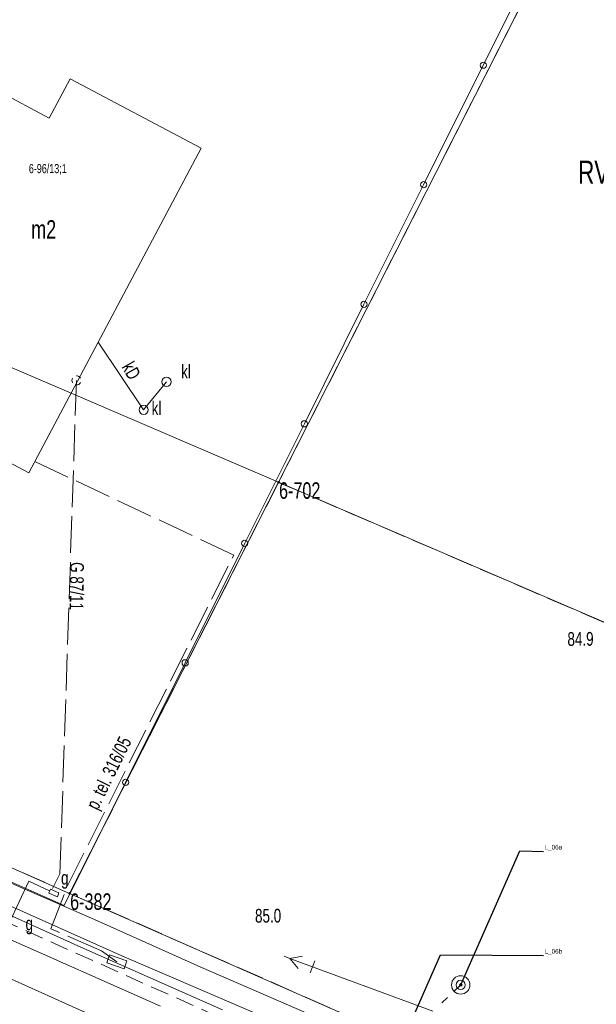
# Model space of a CAD drawing. Header units: metres. Extents: x -1013 to 1493500, y -5789517 to 1032.
# Tile 45 of 66: x 13 to 45, y 31 to 85. Entities that reach past the tile are written whole.
import ezdxf
from ezdxf.xclip import XClip

# ---------------------------------------------------------------- set-up
doc = ezdxf.new("R2010")
doc.units = ezdxf.units.M
doc.header["$MEASUREMENT"] = 0
doc.header["$XCLIPFRAME"] = 0
for name, pattern in [('2_KTCR02', [1.5, 1, -0.5]), ('4_SUPG_P_01', [2.5, 2, -0.5]), ('4_SUPT_P_01', [2.5, 2, -0.5]), ('GUK', [2, 1.5, -0.5]), ('GUZ', [1, 0.5, -0.5])]:
    doc.linetypes.add(name, pattern=pattern)
doc.layers.add('700-L Mapa 1_100 dwg', color=7, linetype='Continuous')
for name, color, linetype, lineweight in [('703-L Płaszczyzny podejścia 2D3', 152, 'Continuous', 30), ('708-L Opisy_ numeracja obiektów85', 1, 'Continuous', 25), ('722-L Obiekty_Latarnie_ słupy_ anteny1', 7, 'Continuous', 13), ('722-L Obiekty_Latarnie_ słupy_ anteny21', 37, 'Continuous', 5), ('ex_02_DXF_MZ_500_4_Dzialki7', 9, 'Continuous', 18), ('ex_02_DXF_MZ_500_4_EGBB_E_T_07', 9, 'Continuous', 18), ('ex_02_DXF_MZ_500_4_EGBB_L_07', 9, 'Continuous', 18), ('ex_02_DXF_MZ_500_4_K1_EGIB_T_17', 9, 'Continuous', 18), ('ex_02_DXF_MZ_500_4_Kontury3', 9, 'Continuous', 18), ('ex_02_DXF_MZ_500_4_KTCR_L_17', 9, 'Continuous', 18), ('ex_02_DXF_MZ_500_4_KTKR_L_07', 9, 'Continuous', 18), ('ex_02_DXF_MZ_500_4_KTOK_L_47', 9, 'Continuous', 18), ('ex_02_DXF_MZ_500_4_Numery_konturow3', 9, 'Continuous', 18), ('ex_02_DXF_MZ_500_4_Numery_punktow7', 9, 'Continuous', 18), ('ex_02_DXF_MZ_500_4_Punkty7', 9, 'Continuous', 18), ('ex_02_DXF_MZ_500_4_RTPW_T_07', 9, 'Continuous', 18), ('ex_02_DXF_MZ_500_4_SUPE_D_L_31', 9, 'Continuous', 18), ('ex_02_DXF_MZ_500_4_SUPE_D_T_27', 9, 'Continuous', 18), ('ex_02_DXF_MZ_500_4_SUPG_L_252', 9, 'Continuous', 18), ('ex_02_DXF_MZ_500_4_SUPG_L_352', 9, 'Continuous', 18), ('ex_02_DXF_MZ_500_4_SUPK_D_L_134', 9, 'Continuous', 18), ('ex_02_DXF_MZ_500_4_SUPK_E_T_134', 9, 'Continuous', 18), ('ex_02_DXF_MZ_500_4_SUPP_E_T_352', 9, 'Continuous', 18), ('ex_02_DXF_MZ_500_4_SUPP_E_T_630', 9, 'Continuous', 18), ('ex_02_DXF_MZ_500_4_SUPP_L_352', 9, 'Continuous', 18), ('ex_02_DXF_MZ_500_4_SUPP_L_630', 9, 'Continuous', 18), ('ex_02_DXF_MZ_500_4_SUPS_T_352', 9, 'Continuous', 18), ('ex_02_DXF_MZ_500_4_SUPT_D_L_030', 9, 'Continuous', 18), ('ex_02_DXF_MZ_500_4_SUSM_D_L_47', 9, 'Continuous', 18), ('ex_02_DXF_MZ_500_4_SUSM_D_T_37', 9, 'Continuous', 18), ('ex_02_DXF_MZ_500_4_SUUG_E_T_17', 9, 'Continuous', 18), ('ex_02_DXF_MZ_500_4_SUUG_E_T_47', 9, 'Continuous', 18), ('ex_02_DXF_MZ_500_4_SUUG_L_27', 9, 'Continuous', 18), ('ex_02_DXF_MZ_500_4_SUUK_D_T_234', 9, 'Continuous', 18), ('ex_02_DXF_MZ_500_4_SUUK_E_T_17', 9, 'Continuous', 18), ('ex_02_DXF_MZ_500_4_SUUT_D_T_130', 9, 'Continuous', 18), ('ex_02_DXF_MZ_500_4_Uzytki3', 9, 'Continuous', 18)]:
    doc.layers.add(name, color=color, linetype=linetype, lineweight=lineweight)
doc.layers.get('700-L Mapa 1_100 dwg').off()
doc.styles.add('STYL_AUTOMATYCZNY_3', font='Arial Narrow.ttf')
doc.styles.add('STYL_AUTOMATYCZNY_4', font='Arial.ttf', dxfattribs={"width": 0.7})
doc.dimstyles.new('STYL_AUTOMATYCZNY__4', dxfattribs={"dimtxt": 0.18, "dimasz": 0.0912, "dimexe": 0.18, "dimexo": 0.0625, "dimgap": 0, "dimtad": 0, "dimtih": 1, "dimtoh": 1, "dimdec": 4, "dimzin": 0, "dimdsep": 46, "dimcen": 0.09, "dimadec": 0, "dimazin": 0, "dimtfac": 1, "dimtdec": 4, "dimtmove": 0, "dimatfit": 3, "dimldrblk": 'ARROWHEAD_7', "dimfxl": 1, "dimtolj": 1, "dimtzin": 0, "dimarcsym": 0})

# ---------------------------------------------------------------- blocks, each defined once
blk = doc.blocks.new('ARROWHEAD_7')
at = {"color": 0, "linetype": 'Continuous', "lineweight": 0}
for p, q in [((0, 0), (-1, 0)), ((-0.25, 0), (0.25, 0)), ((0, -0.25), (0, 0.25))]:
    blk.add_line(p, q, dxfattribs=at)
blk.add_circle((0, 0), 0.25, dxfattribs=at)
blk = doc.blocks.new('Rysunek_1_4', base_point=(-51.91, -72.413))
at = {"layer": 'ex_02_DXF_MZ_500_4_Dzialki7', "color": 9, "linetype": 'Continuous', "lineweight": 18}
for p, q in [((27.41, 59.516), (40.826, 85.913)), ((-5.612, 73.675), (27.41, 59.516)), ((16.017, 37.104), (27.41, 59.516)), ((27.41, 59.516), (47.132, 51.034)), ((-16.707, 51.495), (16.017, 37.104)), ((118.532, -7.999), (16.017, 37.104))]:
    blk.add_line(p, q, dxfattribs=at)
at = {"layer": 'ex_02_DXF_MZ_500_4_EGBB_L_07', "color": 9, "linetype": 'Continuous', "lineweight": 18}
for p, q in [((14.91, 79.37), (9.439, 82.272)), ((16.055, 81.518), (14.91, 79.37)), ((23.192, 77.728), (16.055, 81.518)), ((13.796, 60.031), (23.192, 77.728)), ((9.62, 62.241), (13.796, 60.031))]:
    blk.add_line(p, q, dxfattribs=at)
at = {"layer": 'ex_02_DXF_MZ_500_4_Kontury3', "color": 9, "linetype": 'GUK', "lineweight": 18}
for p, q in [((40.826, 85.913), (27.41, 59.513)), ((27.41, 59.513), (16.02, 37.103)), ((47.13, 51.033), (27.41, 59.513)), ((11.443, 39.112), (16.02, 37.103)), ((16.02, 37.103), (62.51, 16.653))]:
    blk.add_line(p, q, dxfattribs=at)
at = {"layer": 'ex_02_DXF_MZ_500_4_KTCR_L_17', "color": 9, "linetype": '2_KTCR02', "lineweight": 18}
blk.add_line((111.77, -8.787), (9.37, 36.973), dxfattribs=at)
at = {"layer": 'ex_02_DXF_MZ_500_4_KTKR_L_07', "color": 9, "linetype": 'Continuous', "lineweight": 18}
blk.add_line((19.78, 29.313), (6.98, 35.043), dxfattribs=at)
at = {"layer": 'ex_02_DXF_MZ_500_4_KTOK_L_47', "color": 9, "linetype": 'Continuous', "lineweight": 18}
for p, q in [((38.57, 82.256), (41.82, 88.773)), ((35.32, 75.739), (38.57, 82.256)), ((32.069, 69.222), (35.32, 75.739)), ((28.819, 62.705), (32.069, 69.222)), ((25.568, 56.188), (28.819, 62.705)), ((22.318, 49.671), (25.568, 56.188)), ((19.068, 43.154), (22.318, 49.671)), ((15.72, 36.443), (19.068, 43.154)), ((10.19, 38.903), (15.72, 36.443))]:
    blk.add_line(p, q, dxfattribs=at)
for centre in [(38.57, 82.256), (35.32, 75.739), (32.069, 69.222), (28.819, 62.705), (25.568, 56.188), (22.318, 49.671), (19.068, 43.154)]:
    blk.add_circle(centre, 0.17, dxfattribs=at)
at = {"layer": 'ex_02_DXF_MZ_500_4_Punkty7', "color": 9, "linetype": 'Continuous', "lineweight": 18}
for centre in [(27.41, 59.516), (16.017, 37.104)]:
    blk.add_circle(centre, 0.045, dxfattribs=at)
at = {"layer": 'ex_02_DXF_MZ_500_4_SUPE_D_L_31', "color": 9, "linetype": 'Continuous', "lineweight": 18}
for p, q in [((9.593, 39.059), (17.538, 35.605)), ((17.538, 35.605), (23.166, 33.074)), ((23.166, 33.074), (28.924, 30.594))]:
    blk.add_line(p, q, dxfattribs=at)
at = {"layer": 'ex_02_DXF_MZ_500_4_SUPE_D_T_27', "color": 9, "linetype": 'Continuous', "lineweight": 18}
for p, q in [((28.034, 33.554), (27.711, 33.673)), ((28.723, 33.672), (28.034, 33.554)), ((35.824, 30.673), (28.034, 33.554)), ((28.481, 33.016), (28.034, 33.554)), ((29.137, 32.773), (29.38, 33.429))]:
    blk.add_line(p, q, dxfattribs=at)
at = {"layer": 'ex_02_DXF_MZ_500_4_SUPG_L_252', "color": 9, "linetype": 'Continuous', "lineweight": 18}
for p, q in [((13.79, 37.773), (12.74, 35.513)), ((20.98, 30.953), (8.44, 36.493))]:
    blk.add_line(p, q, dxfattribs=at)
at = {"layer": 'ex_02_DXF_MZ_500_4_SUPG_L_352', "color": 9, "linetype": 'Continuous', "lineweight": 18}
blk.add_line((13.79, 37.773), (14.93, 37.235), dxfattribs=at)
at = {"layer": 'ex_02_DXF_MZ_500_4_SUPK_D_L_134', "color": 9, "linetype": 'Continuous', "lineweight": 18}
for p, q in [((20.052, 63.465), (17.576, 67.158)), ((21.301, 64.994), (20.052, 63.465))]:
    blk.add_line(p, q, dxfattribs=at)
at = {"layer": 'ex_02_DXF_MZ_500_4_SUPP_L_352', "color": 9, "linetype": '4_SUPG_P_01', "lineweight": 18}
for p, q in [((15.49, 38.173), (16.39, 65.073)), ((15.09, 37.373), (15.49, 38.173))]:
    blk.add_line(p, q, dxfattribs=at)
at = {"layer": 'ex_02_DXF_MZ_500_4_SUPP_L_630', "color": 9, "linetype": '4_SUPT_P_01', "lineweight": 18}
for p, q in [((24.968, 55.549), (14.121, 60.643)), ((15.904, 37.513), (24.968, 55.549)), ((15.001, 35.177), (15.904, 37.513)), ((17.749, 33.976), (15.001, 35.177)), ((18.594, 33.372), (17.749, 33.976))]:
    blk.add_line(p, q, dxfattribs=at)
at = {"layer": 'ex_02_DXF_MZ_500_4_SUPS_T_352', "color": 9, "linetype": 'Continuous', "lineweight": 18}
for start, end in [(149.4064, 210.4809), (30.0857, 90.1805), (269.3333, 330.3412)]:
    blk.add_arc((16.39, 65.073), 0.25, start, end, dxfattribs=at)
at = {"layer": 'ex_02_DXF_MZ_500_4_SUPT_D_L_030', "color": 9, "linetype": 'Continuous', "lineweight": 18}
for p, q in [((18.861, 33.704), (-2.678, 43.333)), ((-2.594, 42.794), (16.628, 34.178)), ((16.628, 34.178), (24.352, 30.752)), ((41.371, 24.051), (18.861, 33.704))]:
    blk.add_line(p, q, dxfattribs=at)
at = {"layer": 'ex_02_DXF_MZ_500_4_SUSM_D_L_47', "color": 9, "linetype": 'Continuous', "lineweight": 18}
for p, q in [((36.98, 31.771), (37.344, 32.114)), ((36.308, 31.14), (36.615, 31.429))]:
    blk.add_line(p, q, dxfattribs=at)
blk.add_circle((37.344, 32.114), 0.25, dxfattribs=at)
at = {"layer": 'ex_02_DXF_MZ_500_4_SUSM_D_T_37', "color": 9, "linetype": 'Continuous', "lineweight": 18}
blk.add_circle((37.344, 32.114), 0.25, dxfattribs=at)
at = {"layer": 'ex_02_DXF_MZ_500_4_SUUG_L_27', "color": 9, "linetype": 'Continuous', "lineweight": 18}
for p, q in [((14.978, 37.325), (14.89, 37.123)), ((14.89, 37.123), (15.35, 36.923)), ((15.438, 37.125), (14.978, 37.325)), ((15.35, 36.923), (15.438, 37.125))]:
    blk.add_line(p, q, dxfattribs=at)
at = {"layer": 'ex_02_DXF_MZ_500_4_SUUK_D_T_234', "color": 9, "linetype": 'Continuous', "lineweight": 18}
for centre in [(21.301, 64.994), (20.052, 63.465)]:
    blk.add_circle(centre, 0.25, dxfattribs=at)
at = {"layer": 'ex_02_DXF_MZ_500_4_SUUT_D_T_130', "color": 9, "linetype": 'Continuous', "lineweight": 18}
for p, q in [((18.198, 33.757), (18.045, 33.316)), ((18.045, 33.316), (18.989, 32.987)), ((19.143, 33.427), (18.198, 33.757)), ((18.989, 32.987), (19.143, 33.427))]:
    blk.add_line(p, q, dxfattribs=at)
at = {"layer": 'ex_02_DXF_MZ_500_4_Uzytki3', "color": 9, "linetype": 'GUZ', "lineweight": 18}
for p, q in [((27.41, 59.516), (40.826, 85.913)), ((16.017, 37.104), (27.41, 59.516)), ((47.132, 51.034), (27.41, 59.516)), ((11.443, 39.112), (16.017, 37.104)), ((16.017, 37.104), (62.515, 16.649))]:
    blk.add_line(p, q, dxfattribs=at)
at = {"layer": 'ex_02_DXF_MZ_500_4_EGBB_E_T_07', "color": 9, "linetype": 'Continuous', "lineweight": 18, "insert": (13.926, 73.306), "char_height": 1, "attachment_point": 4, "style": 'STYL_AUTOMATYCZNY_4'}
blk.add_mtext('\\A1;{\\pql;\\fArial|b0|i0|c238|p0;\\W0.700000;m2}', dxfattribs=at)
at = {"layer": 'ex_02_DXF_MZ_500_4_K1_EGIB_T_17', "color": 9, "linetype": 'Continuous', "lineweight": 18, "insert": (13.795, 76.574), "char_height": 0.5, "attachment_point": 4, "style": 'STYL_AUTOMATYCZNY_4'}
blk.add_mtext('\\A1;{\\pql;\\fArial|b0|i0|c238|p0;\\W0.700000;6-96/13;1}', dxfattribs=at)
at = {"layer": 'ex_02_DXF_MZ_500_4_Numery_konturow3', "color": 9, "linetype": 'Continuous', "lineweight": 18, "insert": (43.739, 77.053), "char_height": 1.26, "attachment_point": 1, "style": 'STYL_AUTOMATYCZNY_4'}
blk.add_mtext('\\A1;{\\pql;\\fArial|b0|i0|c238|p0;\\W0.700000;RVI}', dxfattribs=at)
at = {"layer": 'ex_02_DXF_MZ_500_4_Numery_punktow7', "color": 9, "linetype": 'Continuous', "lineweight": 18, "char_height": 0.9, "attachment_point": 1, "style": 'STYL_AUTOMATYCZNY_4'}
for s, insert in [('\\A1;{\\pql;\\fArial|b0|i0|c238|p0;\\W0.700000;6-702}', (27.439, 59.516)), ('\\A1;{\\pql;\\fArial|b0|i0|c238|p0;\\W0.700000;6-382}', (16.046, 37.104))]:
    blk.add_mtext(s, dxfattribs=dict(at, insert=insert))
at = {"layer": 'ex_02_DXF_MZ_500_4_RTPW_T_07', "color": 9, "linetype": 'Continuous', "lineweight": 18, "char_height": 0.75, "attachment_point": 1, "rotation": 0.4031, "style": 'STYL_AUTOMATYCZNY_4'}
for s, insert in [('\\A1;{\\pql;\\fArial|b0|i0|c238|p0;\\W0.700000;84.9}', (43.159, 51.346)), ('\\A1;{\\pql;\\fArial|b0|i0|c238|p0;\\W0.700000;85.0}', (26.124, 36.255))]:
    blk.add_mtext(s, dxfattribs=dict(at, insert=insert))
at = {"layer": 'ex_02_DXF_MZ_500_4_SUPK_E_T_134', "color": 9, "linetype": 'Continuous', "lineweight": 18, "insert": (18.837, 65.805), "char_height": 0.75, "attachment_point": 7, "rotation": 299.8826, "style": 'STYL_AUTOMATYCZNY_4'}
blk.add_mtext('\\A1;{\\pql;\\fArial|b0|i0|c238|p0;\\W0.700000;kD}', dxfattribs=at)
at = {"layer": 'ex_02_DXF_MZ_500_4_SUPP_E_T_352', "color": 9, "linetype": 'Continuous', "lineweight": 18, "insert": (16.421, 55.163), "char_height": 0.75, "attachment_point": 4, "rotation": 269.2098, "style": 'STYL_AUTOMATYCZNY_4'}
blk.add_mtext('\\A1;{\\pql;\\fArial|b0|i0|c238|p0;\\W0.700000;G 87/11}', dxfattribs=at)
at = {"layer": 'ex_02_DXF_MZ_500_4_SUPP_E_T_630', "color": 9, "linetype": 'Continuous', "lineweight": 18, "insert": (17.752, 41.498), "char_height": 0.75, "attachment_point": 7, "rotation": 63.8331, "style": 'STYL_AUTOMATYCZNY_4'}
blk.add_mtext('\\A1;{\\pql;\\fArial|b0|i0|c238|p0;\\W0.700000;p. tel. 316/05}', dxfattribs=at)
at = {"layer": 'ex_02_DXF_MZ_500_4_SUUG_E_T_17', "color": 9, "linetype": 'Continuous', "lineweight": 18, "insert": (15.552, 37.352), "char_height": 0.75, "attachment_point": 7, "style": 'STYL_AUTOMATYCZNY_4'}
blk.add_mtext('\\A1;{\\pql;\\fArial|b0|i0|c238|p0;\\W0.700000;g}', dxfattribs=at)
at = {"layer": 'ex_02_DXF_MZ_500_4_SUUG_E_T_47', "color": 9, "linetype": 'Continuous', "lineweight": 18, "insert": (13.615, 34.863), "char_height": 0.75, "attachment_point": 7, "style": 'STYL_AUTOMATYCZNY_4'}
blk.add_mtext('\\A1;{\\pql;\\fArial|b0|i0|c238|p0;\\W0.700000;g}', dxfattribs=at)
at = {"layer": 'ex_02_DXF_MZ_500_4_SUUK_E_T_17', "color": 9, "linetype": 'Continuous', "lineweight": 18, "char_height": 0.75, "attachment_point": 4, "style": 'STYL_AUTOMATYCZNY_4'}
for insert in [(22.101, 65.555), (20.494, 63.554)]:
    blk.add_mtext('\\A1;{\\pql;\\fArial|b0|i0|c238|p0;\\W0.700000;kl}', dxfattribs=dict(at, insert=insert))

msp = doc.modelspace()

# ---------------------------------------------------------------- linework, layer by layer
at = {"layer": '703-L Płaszczyzny podejścia 2D3', "color": 152, "linetype": 'Continuous', "lineweight": 30}
msp.add_circle((8.2273, 10.355), 1021.6593, dxfattribs=at)
at = {"layer": '722-L Obiekty_Latarnie_ słupy_ anteny1', "color": 7, "linetype": 'Continuous', "lineweight": 13, "flags": 128}
msp.add_lwpolyline([(37.3439, 32.0429), (37.4146, 32.1136), (37.3439, 32.1843), (37.2732, 32.1136)], close=True, dxfattribs=at)
at = {"layer": '722-L Obiekty_Latarnie_ słupy_ anteny21', "color": 37, "linetype": 'Continuous', "lineweight": 5, "flags": 128}
msp.add_lwpolyline([(37.8439, 32.1136, 1), (36.8439, 32.1136, 1)], format="xyb", close=True, dxfattribs=at)

# ---------------------------------------------------------------- block references
at = {"layer": '700-L Mapa 1_100 dwg', "color": 52, "linetype": 'Continuous', "lineweight": 25}
ref = msp.add_blockref('Rysunek_1_4', (-51.9097, -72.4133), dxfattribs=at)
XClip(ref).set_block_clipping_path([(-454.4097296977, -337.82710067), (350.5902703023, 193.0005136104)])

# ---------------------------------------------------------------- texts
at = {"layer": '708-L Opisy_ numeracja obiektów85', "color": 1, "linetype": 'Continuous', "lineweight": 25, "char_height": 0.25, "attachment_point": 7, "style": 'STYL_AUTOMATYCZNY_3'}
for s, insert in [('\\A1;{\\pql;\\fArial Narrow|b0|i0|c238|p0;\\W1.000000;L_06a}', (41.9207, 39.4244)), ('\\A1;{\\pql;\\fArial Narrow|b0|i0|c238|p0;\\W1.000000;L_06b}', (41.9207, 33.7451))]:
    msp.add_mtext(s, dxfattribs=dict(at, insert=insert))

# ---------------------------------------------------------------- leaders
at = {"layer": '708-L Opisy_ numeracja obiektów85', "color": 1, "linetype": 'Continuous', "lineweight": 25, "annotation_type": 0, "has_hookline": 1, "hookline_direction": 0}
for points, text_width in [([(37.3439, 32.1136), (40.5742, 39.4244), (41.8487, 39.3876)], 0.7633), ([(34.2243, 29.1814), (36.2347, 33.7451), (41.8487, 33.7084)], 0.7636)]:
    msp.add_leader(points, dimstyle='STYL_AUTOMATYCZNY__4', dxfattribs=dict(at, text_width=text_width))

doc.saveas('drawing.dxf')
